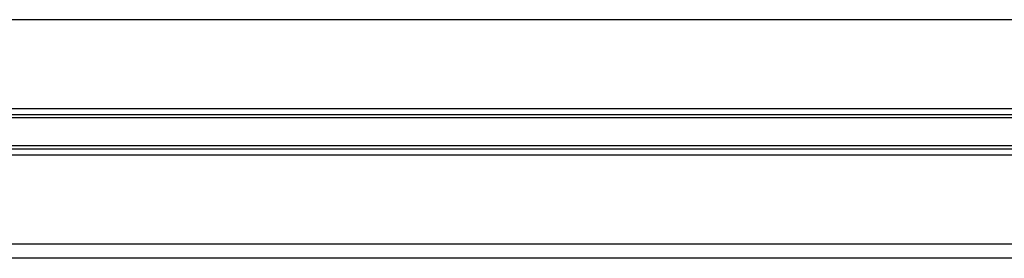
# Model space of a CAD drawing. Header units: millimetres. Extents: x 0 to 420, y 0 to 297.
# Tile 63 of 104: x 190.14 to 199.82, y 196.66 to 199.01. Entities that reach past the tile are written whole.
import ezdxf

# ---------------------------------------------------------------- set-up
doc = ezdxf.new("R2010")
doc.units = ezdxf.units.MM

msp = doc.modelspace()

# ---------------------------------------------------------------- linework, layer by layer
at = {"color": 7, "linetype": 'Continuous', "lineweight": 25}
for p, q in [((203.1203, 199.00955), (143.935, 199.00955)), ((203.1203, 198.13365), (143.935, 198.13365)), ((203.1203, 198.07374), (143.935, 198.07374)), ((203.1203, 198.04202), (143.935, 198.04202)), ((203.1203, 197.76661), (143.935, 197.76661)), ((203.1203, 197.73488), (143.935, 197.73488)), ((203.1203, 197.67498), (143.935, 197.67498)), ((203.1203, 196.79908), (143.935, 196.79908)), ((205.49655, 196.66092), (141.55874, 196.66092))]:
    msp.add_line(p, q, dxfattribs=at)

doc.saveas('drawing.dxf')
